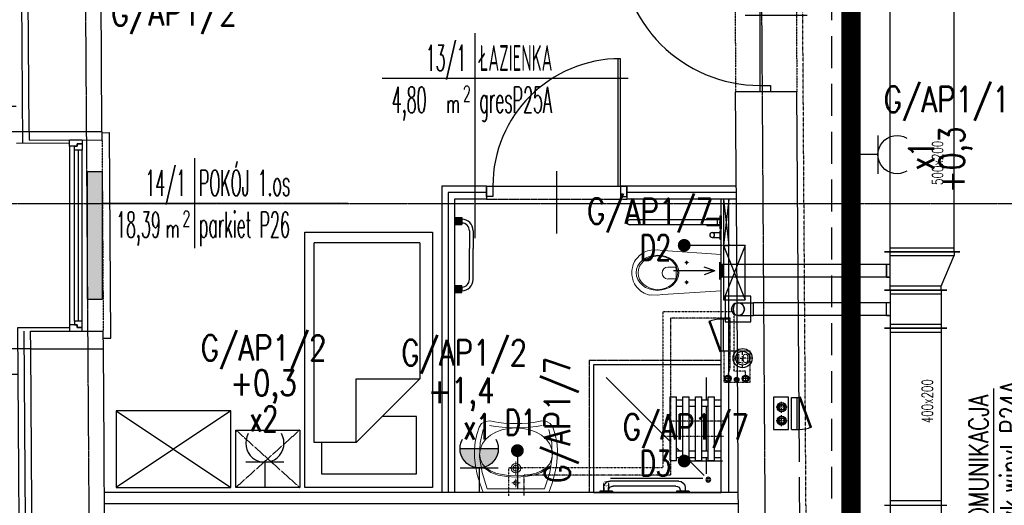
# Model space of a CAD drawing. Header units: inches. Extents: x -145354 to -97635, y 38777 to 78670.
# Tile 75 of 231: x -142799 to -142027, y 50288 to 50668. Entities that reach past the tile are written whole.
import ezdxf
from ezdxf.enums import TextEntityAlignment as Align

# ---------------------------------------------------------------- set-up
doc = ezdxf.new("R2010")
doc.units = ezdxf.units.IN
doc.header["$MEASUREMENT"] = 0
for name, pattern in [('00-inst$0$DASHDOT', [1, 0.5, -0.25, 0, -0.25]), ('CENTER', [2, 1.25, -0.25, 0.25, -0.25]), ('DASHDOT', [1, 0.5, -0.25, 0, -0.25]), ('DASHED', [0.75, 0.5, -0.25]), ('DASHED2', [0.375, 0.25, -0.125]), ('DIVIDE', [31.75, 12.7, -6.35, 0, -6.35, 0, -6.35])]:
    doc.linetypes.add(name, pattern=pattern)
doc.layers.get('0').update_dxf_attribs({"color": 101})
for name, color, linetype in [('Drz---drzwi', 5, 'Continuous'), ('E-OPIS_POM', 6, 'Continuous'), ('E35', 6, 'Continuous'), ('E50', 3, 'Continuous'), ('E50_kor', 3, 'Continuous'), ('Ins-kan', 54, 'Continuous'), ('Ins-went', 141, 'Continuous'), ('Ins-went-opis', 141, 'Continuous'), ('Ins-wod', 152, 'Continuous'), ('Mco-piony', 10, 'Continuous'), ('Mw-cr-rury', 160, 'DIVIDE'), ('Mw-wc-rury', 160, 'DASHDOT'), ('Mwk-odnośniki', 8, 'Continuous'), ('Okn---okna', 5, 'Continuous'), ('Os-osie glowne', 8, 'CENTER'), ('piony_K_nr', 240, 'Continuous'), ('Sc-cegla pelna', 32, 'Continuous'), ('Sc-gazobeton', 45, 'Continuous'), ('Sc-gk', 120, 'Continuous'), ('Sc-gk-hatch', 8, 'Continuous'), ('Sc-izolacja term-obrys', 132, 'Continuous'), ('Sc-izolacja term-styropian', 151, 'STYROPIAN-KA'), ('Sc-nad', 5, 'DASHED2'), ('Sc-nadproza kon', 5, 'DASHED2'), ('stelaż_wc', 64, 'Continuous'), ('Suf-widok', 8, 'Continuous'), ('W-idok', 9, 'Continuous'), ('W-otwor-strop', 126, 'Continuous'), ('Wyp-grzejniki', 56, 'Continuous'), ('Wyp-meble', 155, 'Continuous'), ('Wyp-sanitar', 131, 'Continuous')]:
    doc.layers.add(name, color=color, linetype=linetype)
doc.styles.add('KA wymiar', font='romans.shx', dxfattribs={"width": 0.6})
doc.styles.add('ROMANS', font='romans', dxfattribs={"width": 0.85})
doc.styles.add('tab-bud$0$ROMANS', font='romans', dxfattribs={"width": 0.7})
doc.styles.add('TYTUL2', font='ARIAL.TTF')
doc.linetypes.add('BATTING', pattern='A,0.0001,-0.1,[134,ltypeshp.shx,S=0.1,R=0,X=-0.1,Y=0],-0.2,[134,ltypeshp.shx,S=0.1,R=180,X=0.1,Y=0],-0.1', length=0.4001)
doc.linetypes.add('STYROPIAN-KA', pattern='A,0.0001,-0.1,[135,ltypeshp.shx,S=0.1,R=0,X=-0.1,Y=0],0,[135,ltypeshp.shx,S=0.1,R=180,X=0.1,Y=0],-0.1', length=0.2001)

# ---------------------------------------------------------------- blocks, each defined once
blk = doc.blocks.new('pow')
for p, q in [((0, 0.523), (0, -0.523)), ((-1.075, 0), (1.78, 0))]:
    blk.add_line(p, q)
at = {"style": 'KA wymiar', "width": 0.6}
for s, height, p in [('2', 0.18, (-0.139, -0.27)), ('m', 0.21, (-0.333, -0.401))]:
    blk.add_text(s, height=height, dxfattribs=at).set_placement(p)
at = {"style": 'KA wymiar'}
for tag, width, p in [('01', 0.7, (-0.131, 0.084)), ('000.00', 0.6, (-0.364, -0.401))]:
    blk.add_attdef(tag, text='', height=0.3, dxfattribs=dict(at, width=width)).set_placement(p, align=Align.RIGHT)
blk.add_attdef('POMIESZCZENIE', (0.071, 0.084), '', height=0.3, dxfattribs=at)
at = {"style": 'KA wymiar', "width": 0.8}
blk.add_attdef('POSADZKA', (0.071, -0.401), '', height=0.3, dxfattribs=at)
blk = doc.blocks.new('G1')
at = {"layer": 'E35'}
blk.add_hatch(color=256, dxfattribs=at).paths.add_polyline_path([(10, 22.85), (-10, 22.85, 1)])
for p, q in [((-10, 22.85), (10, 22.85)), ((10, 12.85), (-10, 12.85))]:
    blk.add_line(p, q, dxfattribs=at)
blk.add_arc((0, 22.85), 10, 150, 30, dxfattribs=at)
at = {"layer": 'E50'}
blk.add_line((0, 12.85), (0, 0), dxfattribs=at)
blk = doc.blocks.new('g2')
at = {"layer": 'E35'}
blk.add_line((15, 19.27), (-15, 19.27), dxfattribs=at)
blk.add_arc((0, 34.27), 15, 150, 30, dxfattribs=at)
at = {"layer": 'E50'}
blk.add_line((0, 19.27), (0, 0), dxfattribs=at)
blk = doc.blocks.new('loz033')
blk.add_lwpolyline([(0, 200), (100, 200), (100, 0), (0, 0)], close=True)
for points in [[(86.95, 164.84), (86.95, 189.43), (12.36, 189.43), (12.36, 144.44), (39.36, 144.44)], [(9.76, 114.84), (59.76, 164.84)], [(59.76, 164.84), (59.76, 114.84), (9.76, 114.84)], [(59.76, 164.84), (92.64, 164.84), (92.64, 8.3)], [(9.76, 8.3), (9.76, 114.84)], [(9.76, 8.3), (92.64, 8.3)]]:
    blk.add_lwpolyline(points)
blk = doc.blocks.new('_szafka_nocna')
blk.add_lwpolyline([(-25, 0), (25, 0), (25, -45), (-25, -45)], close=True)
at = {"linetype": 'DASHED2'}
for points in [[(25, 0), (-25, -45)], [(-25, 0), (25, -45)]]:
    blk.add_lwpolyline(points, dxfattribs=at)
blk = doc.blocks.new('_0630_szafa_1os')
blk.add_lwpolyline([(-90, 0), (-90, -60), (0, -60), (0, 0)], close=True)
for points in [[(-90, 0), (0, -60)], [(0, 0), (-90, -60)]]:
    blk.add_lwpolyline(points)
blk = doc.blocks.new('_0630_BRODZIK_NIEPELNOSPRAWNI')
for p, q in [((27.51, -5), (27.51, 0)), ((32.51, -5), (32.51, 0)), ((25.01, -10), (25.01, -5)), ((25.01, -5), (75.01, -5)), ((67.51, -5), (67.51, 0)), ((72.51, -5), (72.51, 0)), ((75.01, -10), (75.01, -5)), ((11.25, -86.65), (11.25, -14.3)), ((25.01, -25.01), (13.26, -13.26)), ((27.51, -11.56), (14.61, -11.56)), ((25.01, -10), (75.01, -10)), ((25.01, -20), (25.01, -15)), ((25.01, -15), (75.01, -15)), ((27.51, -15), (27.51, -10)), ((32.51, -15), (32.51, -10)), ((67.51, -11.56), (32.51, -11.56)), ((67.51, -15), (67.51, -10)), ((72.51, -15), (72.51, -10)), ((90.03, -11.56), (72.51, -11.56)), ((75.01, -20), (75.01, -15)), ((25.01, -20), (75.01, -20)), ((27.51, -25), (27.51, -20)), ((32.51, -25), (32.51, -20)), ((67.51, -25), (67.51, -20)), ((72.51, -25), (72.51, -20)), ((1.05, -25), (0.05, -25)), ((1.05, -25), (1.05, -35)), ((3.85, -28.1), (1.05, -28.1)), ((25.01, -30), (25.01, -25)), ((25.01, -25), (75.01, -25)), ((25.01, -30), (75.01, -30)), ((27.51, -35), (27.51, -30)), ((32.51, -35), (32.51, -30)), ((32.51, -35), (32.51, -30)), ((67.51, -35), (67.51, -30)), ((72.51, -35), (72.51, -30)), ((75.01, -30), (75.01, -25)), ((1.05, -35), (0.05, -35)), ((1.55, -31.9), (1.05, -31.9)), ((5.05, -35.4), (5.05, -84.6)), ((8.85, -33.1), (8.85, -86.9)), ((25.01, -40), (25.01, -35)), ((25.01, -35), (75.01, -35)), ((32.51, -32.51), (32.51, -32.5)), ((35, -35), (32.51, -32.51)), ((75.01, -40), (75.01, -35)), ((25.01, -40), (75.01, -40)), ((90.03, -90.03), (40, -40)), ((1.05, -85), (0.05, -85)), ((1.05, -85), (1.05, -95)), ((1.05, -88.1), (6.95, -88.08)), ((1.55, -88.1), (1.05, -88.1)), ((1.05, -91.9), (6.95, -91.93)), ((3.85, -91.9), (1.05, -91.9))]:
    blk.add_line(p, q)
blk.add_lwpolyline([(0, 0), (100, 0), (100, -100), (0, -100)], close=True)
at = {"linetype": 'DASHED', "ltscale": 0.5}
blk.add_lwpolyline([(103.5, 0), (103.5, -103.5), (0, -103.5)], dxfattribs=at)
for points in [[(100, 0), (103.5, 0)], [(0, -100), (0, -103.5)], [(1.05, -95), (0.05, -95)]]:
    blk.add_lwpolyline(points)
at = {"const_width": 0.35}
blk.add_lwpolyline([(6.95, -88.08, 1), (6.95, -91.93, 1)], format="xyb", close=True, dxfattribs=at)
for radius in [1.9, 0.901]:
    blk.add_circle((10, -10), radius)
for centre, radius, start, end in [((3.85, -33.1), 5, 0, 90), ((1.55, -35.4), 3.5, 0, 90), ((1.55, -84.6), 3.5, 270, 0), ((3.85, -86.9), 5, 270, 0)]:
    blk.add_arc(centre, radius, start, end)
blk = doc.blocks.new('_0630_UMYWALKA_NIEPEŁNOSPRAWNY')
at = {"lineweight": 0}
for points in [[(0, -54.01), (4.6, -54.04), (9.42, -54.29), (13.64, -54.72), (16.46, -55.28), (20.4, -56.01), (23.99, -55.58), (26.93, -53.97), (28.88, -51.12), (30.72, -45.51), (31.92, -39.69), (32.47, -33.64), (32.39, -27.38), (31.68, -20.89), (30.35, -14.17), (28.39, -7.2), (25.81, 0), (0, 0), (-25.81, 0), (-28.39, -7.2), (-30.35, -14.17), (-31.68, -20.89), (-32.39, -27.38), (-32.47, -33.64), (-31.92, -39.69), (-30.72, -45.51), (-28.88, -51.12), (-26.93, -53.97), (-23.99, -55.58), (-20.4, -56.01), (-16.46, -55.28), (-13.64, -54.72), (-9.42, -54.29), (-4.6, -54.04), (0, -54.01)], [(0, -5.72), (0.68, -5.86), (1.24, -6.24), (1.61, -6.8), (1.75, -7.48), (1.61, -8.16), (1.24, -8.71), (0.68, -9.09), (0, -9.23), (-0.68, -9.09), (-1.24, -8.71), (-1.61, -8.16), (-1.75, -7.48), (-1.61, -6.8), (-1.24, -6.24), (-0.68, -5.86), (0, -5.72)], [(0, -15.26), (1.46, -15.56), (2.65, -16.36), (3.46, -17.56), (3.75, -19.01), (3.46, -20.47), (2.65, -21.66), (1.46, -22.47), (0, -22.76), (-1.46, -22.47), (-2.65, -21.66), (-3.46, -20.47), (-3.75, -19.01), (-3.46, -17.56), (-2.65, -16.36), (-1.46, -15.56), (0, -15.26)], [(0, -16.71), (0.89, -16.89), (1.63, -17.39), (2.12, -18.12), (2.3, -19.01), (2.12, -19.91), (1.63, -20.64), (0.89, -21.13), (0, -21.31), (-0.89, -21.13), (-1.63, -20.64), (-2.12, -19.91), (-2.3, -19.01), (-2.12, -18.12), (-1.63, -17.39), (-0.89, -16.89), (0, -16.71)]]:
    blk.add_lwpolyline(points, close=True, dxfattribs=at)
for points in [[(25.67, -49.28), (28.14, -38.98), (28.45, -27.74), (26.59, -15.65), (22.51, -2.8), (0, -2.8), (-22.51, -2.8), (-26.59, -15.65), (-28.45, -27.74), (-28.14, -38.98), (-25.67, -49.28)], [(-3.25, -7.48), (3.25, -7.48)], [(0, -10.73), (0, -4.22)], [(-28.45, -30.14), (-27.86, -25.83), (-26.17, -22.22), (-23.51, -19.26), (-20, -16.92), (-15.76, -15.17), (-10.92, -13.96), (-5.6, -13.26), (0.07, -13.04), (5.74, -13.26), (11.05, -13.96), (15.89, -15.17), (20.13, -16.92), (23.64, -19.26), (26.3, -22.22), (27.99, -25.83), (28.58, -30.14)], [(-24.26, -18.74), (-19.75, -15.71), (-14.01, -13.63), (-7.31, -12.42), (0.07, -12.04), (7.44, -12.42), (14.14, -13.63), (19.88, -15.71), (24.39, -18.74)], [(0, -24.26), (0, -13.76)], [(5.34, -19.01), (-5.34, -19.01)], [(-28.45, -30.14), (-27.86, -34.42), (-26.18, -38.33), (-23.53, -41.81), (-20.04, -44.79), (-15.81, -47.22), (-10.99, -49.04), (-5.68, -50.17), (-0.02, -50.56), (5.66, -50.17), (10.98, -49.04), (15.83, -47.22), (20.09, -44.79), (23.61, -41.81), (26.29, -38.33), (27.99, -34.42), (28.58, -30.14)], [(20.64, -52.51), (15.94, -51.63), (10.86, -51.08), (5.51, -50.74), (0.02, -50.52), (-5.48, -50.74), (-10.83, -51.08), (-15.91, -51.63), (-20.61, -52.51)]]:
    blk.add_lwpolyline(points, dxfattribs=at)
at = {"lineweight": 0, "const_width": 0.282}
for points in [[(-0.13, -20.35), (-0.13, -20.35)], [(-0.07, -21.39), (-0.07, -21.39)]]:
    blk.add_lwpolyline(points, dxfattribs=at)
blk = doc.blocks.new('_0630_BARIERKA_NIEPEŁNOSPRAWNY')
for p, q in [((0, 13.3), (0, 6.7)), ((1, 13.3), (0, 13.3)), ((1, 6.7), (1, 13.3)), ((1, 8.07), (1, 11.87)), ((6.9, 11.87), (1, 11.87)), ((6.9, 8.07), (1, 8.07)), ((1, 6.7), (0, 6.7)), ((0, -5), (0, 5)), ((1, -5), (1, 5)), ((1, 2.9), (11, 2.9)), ((1, 1.91), (71.63, 1.91)), ((1, 0.6), (1, -0.4)), ((2.74, 1.9), (2.74, -1.9)), ((11, 1.9), (11, 2.9)), ((1, -1.89), (71.63, -1.89)), ((1, -1.9), (11, -1.9)), ((1, -2.9), (11, -2.9)), ((11, -1.9), (11, -2.9))]:
    blk.add_line(p, q)
for points in [[(1, 5), (0, 5)], [(1, -5), (0, -5)]]:
    blk.add_lwpolyline(points)
for centre, start, end in [((6.9, 9.97), 90, 270), ((6.9, 9.97), 90, 270), ((6.9, 9.97), 270, 90), ((71.63, 0.01), 270, 90)]:
    blk.add_arc(centre, 1.9, start, end)
blk = doc.blocks.new('_0630_DRZWI_100')
at = {"ltscale": 25}
for p, q in [((-4, -5), (-4, 0)), ((-4, 0), (-4, -5)), ((4, 0), (-4, 0)), ((4, -5), (4, 0)), ((4, -5), (4, 0)), ((-4, -105), (-4, -5)), ((-4, -5), (4, -5)), ((-15.7, -55), (32.9, -55)), ((-4, -105), (4, -105)), ((-4, -110), (-4, -105)), ((4, -105), (4, -110)), ((4, -105), (4, -110)), ((4, -110), (-4, -110))]:
    blk.add_line(p, q, dxfattribs=at)
at = {"ltscale": 7}
for p, q in [((-4, -5), (-104, -5)), ((-4, -6.8), (-103.98, -6.8))]:
    blk.add_line(p, q, dxfattribs=at)
blk.add_arc((-4, -5), 100, 180, 270)
blk = doc.blocks.new('_GJKHGJ')
at = {"ltscale": 25}
for p, q in [((-8, -5), (-8, 0)), ((-8, 0), (-8, -5)), ((0, 0), (-8, 0)), ((0, -5), (0, 0)), ((0, -5), (0, 0)), ((-8, -115), (-8, -5)), ((-8, -5), (0, -5)), ((-19.7, -60), (28.9, -60)), ((-8, -115), (0, -115)), ((-8, -120), (-8, -115)), ((0, -115), (0, -120)), ((0, -115), (0, -120)), ((0, -120), (-8, -120))]:
    blk.add_line(p, q, dxfattribs=at)
at = {"ltscale": 7}
for p, q in [((-8, -5), (-118, -5)), ((-8, -6.8), (-117.99, -6.8))]:
    blk.add_line(p, q, dxfattribs=at)
blk.add_arc((-8, -5), 110, 180, 270)
blk = doc.blocks.new('ramiak_okna')
at = {"layer": 'Okn---okna'}
for p, q in [((145, 10), (5, 10)), ((8, 6), (142, 6)), ((8, 3), (142, 3)), ((8, 0), (142, 0))]:
    blk.add_line(p, q, dxfattribs=at)
for points in [[(5, 10), (0, 10), (0, 0), (3, 0), (3, 4), (5, 4)], [(145, 10), (150, 10), (150, 0), (147, 0), (147, 4), (145, 4)], [(8, 6), (5, 6), (5, 4), (3, 4), (3, 0), (5, 0), (8, 0)], [(142, 6), (145, 6), (145, 4), (147, 4), (147, 0), (145, 0), (142, 0)]]:
    blk.add_lwpolyline(points, close=True, dxfattribs=at)
blk = doc.blocks.new('g-1')
at = {"layer": 'Wyp-grzejniki', "ltscale": 10}
h = blk.add_hatch(color=256, dxfattribs=at)
h.paths.add_polyline_path([(0.04, 0), (-5.36, 0), (-5.36, -5.4), (0.04, -5.4)])
edge = h.paths.add_edge_path(flags=16)
edge.add_line((-5.36, -4.2), (-5.36, -1.2))
blk.add_hatch(color=256, dxfattribs=at).paths.add_polyline_path([(-0.02, -58.59), (-0.02, -53.19), (-5.42, -53.19), (-5.42, -58.59)])
at = {"layer": 'Wyp-grzejniki'}
for p, q in [((-5.4, 0), (-5.4, -5.4)), ((0, 0), (-5.4, 0)), ((0, 0), (0, -5.4)), ((-5.4, -4.2), (-5.4, -1.2)), ((-5.4, -1.2), (-5.4, -4.2)), ((0, -5.4), (-5.4, -5.4)), ((-14.31, -10.2, 0), (-14.31, -34.29, 0)), ((-11.31, -10.2, 0), (-11.31, -34.29, 0)), ((-14.31, -48.39, 0), (-14.31, -34.29, 0)), ((-11.31, -48.39, 0), (-11.31, -34.29, 0)), ((0, -53.19), (-5.4, -53.19)), ((-5.4, -58.59), (-5.4, -53.19)), ((0, -58.59), (0, -53.19)), ((-5.4, -57.39), (-5.4, -54.39)), ((0, -58.59), (-5.4, -58.59))]:
    blk.add_line(p, q, dxfattribs=at)
for centre, radius, start, end in [((-5.31, -10.2, 0), 9, 90.59737, 179.99999), ((-5.31, -10.2, 0), 6, 90.89607, 179.99999), ((-5.31, -48.39, 0), 9, 179.99999, 269.40261), ((-5.31, -48.39, 0), 6, 179.99999, 269.10391)]:
    blk.add_arc(centre, radius, start, end, dxfattribs=at)
blk = doc.blocks.new('_0630_WC_NIEPEŁNOSPRAWNY')
at = {"lineweight": 0}
for p, q in [((-14.26, 0), (-17.49, -45.7)), ((-14.26, 0), (14.26, 0)), ((14.26, 0), (17.15, -45.7)), ((-8.01, -26.98), (-9.42, -26.98)), ((-8.01, -26.98), (-8.01, -25.54)), ((-8.01, -26.98), (-6.53, -26.98)), ((-8.01, -26.98), (-8.01, -28.41)), ((7.49, -26.98), (6.08, -26.98)), ((7.49, -26.98), (7.49, -25.54)), ((7.49, -26.98), (8.97, -26.98)), ((7.49, -26.98), (7.49, -28.41)), ((-4.44, -36.51), (-4.44, -41.77)), ((-3.5, -35.21), (4, -35.21)), ((4.94, -36.51), (4.94, -41.77)), ((-17.49, -45.7), (-17.82, -50.14)), ((17.15, -45.7), (17.52, -50.14)), ((-17.82, -50.14), (-17.77, -54.69)), ((17.52, -50.14), (17.47, -54.69)), ((-17.77, -54.69), (-17.51, -56.08)), ((-17.51, -56.08), (-17.12, -57.53)), ((-17.12, -57.53), (-16.6, -58.93)), ((-16.6, -58.93), (-15.97, -60.29)), ((-15.97, -60.29), (-15.22, -61.59)), ((-15.22, -61.59), (-14.37, -62.83)), ((15.22, -61.59), (14.37, -62.83)), ((15.97, -60.29), (15.22, -61.59)), ((16.6, -58.93), (15.97, -60.29)), ((17.12, -57.53), (16.6, -58.93)), ((17.51, -56.08), (17.12, -57.53)), ((17.47, -54.69), (17.51, -56.08)), ((-14.37, -62.83), (-13.41, -63.99)), ((-13.41, -63.99), (-11.77, -65.6)), ((-11.77, -65.6), (-10, -66.94)), ((-10, -66.94), (-8.71, -67.72)), ((-8.71, -67.72), (-6.54, -68.77)), ((-6.54, -68.77), (-5.07, -69.25)), ((-5.07, -69.25), (-3.02, -69.72)), ((5.07, -69.25), (3.02, -69.72)), ((6.54, -68.77), (5.07, -69.25)), ((8.71, -67.72), (6.54, -68.77)), ((10, -66.94), (8.71, -67.72)), ((11.77, -65.6), (10, -66.94)), ((13.41, -63.99), (11.77, -65.6)), ((14.37, -62.83), (13.41, -63.99)), ((-3.02, -69.72), (-1.52, -69.92)), ((-1.52, -69.92), (0, -70)), ((1.52, -69.92), (0, -70)), ((3.02, -69.72), (1.52, -69.92))]:
    blk.add_line(p, q, dxfattribs=at)
for centre, radius, start, end in [((-3.24, -36.39), 1.2, 102.23395, 185.88986), ((3.75, -36.39), 1.2, 354.11014, 77.76605), ((0.25, -41.54), 4.7, 182.80221, 357.19779)]:
    blk.add_arc(centre, radius, start, end, dxfattribs=at)
for centre in [(-8.01, -26.98), (7.49, -26.98)]:
    blk.add_ellipse(centre, major_axis=(0.599, 0.599), ratio=1, start_param=5.497787, end_param=11.780972, dxfattribs=at)
for centre, major_axis, ratio in [((0.05, -49.75), (0, -16.75), 0.823529), ((0.05, -49.5), (0, -15.54), 0.845174)]:
    blk.add_ellipse(centre, major_axis=major_axis, ratio=ratio, dxfattribs=at)
blk = doc.blocks.new('grzejnik_100')
at = {"layer": 'Wyp-grzejniki'}
h = blk.add_hatch(dxfattribs=at)
h.set_pattern_fill('DOTS', color=256, scale=0.5, style=0)
h.set_pattern_definition([(0, (-77492.90915, 37823.9399), (0.396875, 0.79375), [0, -0.79375])])
h.paths.add_polyline_path([(0, -100), (12, -100), (12, 0), (0, 0)])
blk.add_lwpolyline([(12, 0), (0, 0), (0, -100), (12, -100)], close=True, dxfattribs=at)
blk = doc.blocks.new('rewizja')
at = {"layer": 'Wyp-meble'}
for p, q in [((-25, 6), (-25, 0)), ((-25, 6), (0, 6)), ((-25, 4), (-25, 2)), ((0, 2), (-25, 2)), ((0, 6), (0, 0)), ((0, 0), (-25, 0))]:
    blk.add_line(p, q, dxfattribs=at)
blk.add_lwpolyline([(-23.15, -9.49), (0.34, -0.94), (0, 0), (-23.49, -8.55)], close=True, dxfattribs=at)
blk.add_arc((0, 0), 25, 180, 202.29244, dxfattribs=at)
blk = doc.blocks.new('_gslkflhklgj')
at = {"linetype": '00-inst$0$DASHDOT', "ltscale": 5}
for p, q in [((7.5, 0), (-7.5, 0)), ((0, -7.5), (0, 7.5))]:
    blk.add_line(p, q, dxfattribs=at)
for radius in [7.5, 5.5]:
    blk.add_circle((0, 0), radius)
blk = doc.blocks.new('pion_woda')
at = {"layer": 'Ins-wod'}
for p, q in [((3, 0), (-3, 0)), ((0, 3), (0, -3))]:
    blk.add_line(p, q, dxfattribs=at)
for centre, radius in [((0, 0.02), 2.55), ((0, 0), 2)]:
    blk.add_circle(centre, radius, dxfattribs=at)
blk = doc.blocks.new('pion_mały')
at = {"layer": 'Ins-wod'}
for p, q in [((0, 2.08), (0, -2.12)), ((2.1, -0.02), (-2.1, -0.02))]:
    blk.add_line(p, q, dxfattribs=at)
for centre, radius in [((0, 0), 1.79), ((0, -0.02), 1.4)]:
    blk.add_circle(centre, radius, dxfattribs=at)
blk = doc.blocks.new('piony_W')
for name, p in [('pion_woda', (-6.91, 0.76)), ('pion_mały', (0, 0.02)), ('pion_woda', (6.91, 0.76))]:
    blk.add_blockref(name, p)
blk = doc.blocks.new('pco')
at = {"layer": 'Mco-piony', "color": 9, "linetype": 'DASHDOT', "ltscale": 3}
for p, q in [((-2604.83, -19.79), (-2604.83, -8.89)), ((-2599.38, -14.34), (-2610.28, -14.34))]:
    blk.add_line(p, q, dxfattribs=at)
at = {"layer": 'Mco-piony', "color": 9}
blk.add_circle((-2604.83, -14.34), 4.53, dxfattribs=at)
at = {"layer": 'Mco-piony'}
blk.add_circle((-2604.83, -14.34), 3.2, dxfattribs=at)
at = {"layer": 'Mco-piony', "color": 8}
blk.add_circle((-2604.83, -14.34), 2.6, dxfattribs=at)
blk = doc.blocks.new('0630_STRZAŁKA')
at = {"ltscale": 0.5}
for points in [[(0, 0), (-3.03, -8.56)], [(0, 0), (0, -32.43)], [(0, 0), (3.03, -8.56)]]:
    blk.add_lwpolyline(points, dxfattribs=at)

msp = doc.modelspace()

# ---------------------------------------------------------------- linework, layer by layer
at = {"layer": 'E-OPIS_POM'}
msp.add_line((-142442.32, 50596.02), (-142442.32, 50496.92), dxfattribs=at)
at = {"layer": 'E35'}
for p, q in [((-142248.19, 50491.39), (-142278.19, 50491.39)), ((-142408.96, 50330.5), (-142408.96, 50300.5)), ((-142248.19, 50322.34), (-142278.19, 50322.34))]:
    msp.add_line(p, q, dxfattribs=at)
at = {"layer": 'E35', "const_width": 5}
for points in [[(-142278.19, 50493.89, 1), (-142278.19, 50488.89, 1)], [(-142408.96, 50328, -1), (-142408.96, 50333, -1)], [(-142278.19, 50324.84, 1), (-142278.19, 50319.84, 1)]]:
    msp.add_lwpolyline(points, format="xyb", close=True, dxfattribs=at)
at = {"layer": 'E50_kor', "linetype": 'DASHED2', "ltscale": 100}
msp.add_line((-142162.47, 48567.88), (-142162.47, 50945), dxfattribs=at)
at = {"layer": 'E50_kor', "const_width": 15}
msp.add_lwpolyline([(-142147.47, 48567.88), (-142147.47, 50960)], dxfattribs=at)
at = {"layer": 'Ins-went'}
for p, q in [((-142116.67, 50486.36), (-142116.67, 50818.84)), ((-142066.67, 50486.36), (-142066.67, 50818.84)), ((-142116.67, 50489.36), (-142066.67, 50489.36)), ((-142121.17, 50486.36), (-142062.17, 50486.36)), ((-142062.17, 50486.36), (-142121.17, 50486.36)), ((-142116.67, 50456.36), (-142116.67, 50486.36)), ((-142116.67, 50483.36), (-142066.67, 50483.36)), ((-142076.67, 50459.36), (-142066.67, 50483.36)), ((-142066.67, 50486.36), (-142066.67, 50483.36)), ((-142250.31, 50464.61), (-142250.31, 50478.11)), ((-142248.31, 50476.36), (-142250.31, 50476.36)), ((-142117.71, 50476.36), (-142248.31, 50476.36)), ((-142248.31, 50476.36), (-142248.31, 50466.36)), ((-142119.67, 50476.36), (-142119.67, 50466.36)), ((-142119.67, 50466.36), (-142119.67, 50476.36)), ((-142116.67, 50476.36), (-142119.67, 50476.36)), ((-142248.31, 50466.36), (-142250.31, 50466.36)), ((-142117.71, 50466.36), (-142248.31, 50466.36)), ((-142119.67, 50466.36), (-142116.67, 50466.36)), ((-142076.67, 50459.36), (-142116.67, 50459.36)), ((-142076.67, 50456.36), (-142076.67, 50459.36)), ((-142121.17, 50456.36, -2970), (-142072.17, 50456.36, -2970)), ((-142072.17, 50456.36), (-142121.17, 50456.36)), ((-142116.67, 50456.36, -2970), (-142116.67, 50287.63, -2970)), ((-142116.67, 50453.36, -2970), (-142076.67, 50453.36, -2970)), ((-142076.67, 50456.36, -2970), (-142076.67, 50287.63, -2970)), ((-142236, 50446.36), (-142223.99, 50446.36)), ((-142223.99, 50436.36), (-142223.99, 50446.36)), ((-142117.71, 50446.36), (-142223.99, 50446.36)), ((-142119.67, 50436.36, -2970), (-142119.67, 50446.36, -2970)), ((-142116.67, 50446.36, -2970), (-142119.67, 50446.36, -2970)), ((-142236, 50436.36), (-142223.99, 50436.36)), ((-142117.71, 50436.36), (-142223.99, 50436.36)), ((-142119.67, 50436.36, -2970), (-142116.67, 50436.36, -2970)), ((-142076.67, 50429.36, -2970), (-142116.67, 50429.36, -2970)), ((-142121.17, 50426.36), (-142072.17, 50426.36)), ((-142072.17, 50426.36, -2970), (-142121.17, 50426.36, -2970)), ((-142116.67, 50423.36), (-142076.67, 50423.36)), ((-142076.67, 50291.02, -2970), (-142116.67, 50291.02, -2970)), ((-142121.17, 50287.63, -2970), (-142072.17, 50287.63, -2970)), ((-142116.67, 50287.63, -2970), (-142116.67, 50247.63, -2970)), ((-142076.67, 50287.63, -2970), (-142076.67, 50247.63, -2970))]:
    msp.add_line(p, q, dxfattribs=at)
msp.add_circle((-142236, 50441.36), 5, dxfattribs=at)
for ratio, start_param, end_param in [(1, 0, 3.141593), (0.75, 0, 3.141593), (1, 3.141593, 6.283185)]:
    msp.add_ellipse((-142236, 50441.36), major_axis=(0, 5), ratio=ratio, start_param=start_param, end_param=end_param, dxfattribs=at)
at = {"layer": 'Mw-cr-rury', "ltscale": 0.03}
for p, q in [((-142239.02, 50439.25), (-142294.92, 50439.25)), ((-142294.92, 50439.25), (-142294.92, 50317.08)), ((-142239.02, 50392.8), (-142239.02, 50439.25)), ((-142230.12, 50392.8), (-142239.02, 50392.8)), ((-142230.12, 50388.97), (-142230.12, 50392.8)), ((-142247.44, 50341.48), (-142294.92, 50341.48)), ((-142294.92, 50317.08), (-142415.99, 50317.08)), ((-142415.99, 50317.08), (-142415.99, 50295.04))]:
    msp.add_line(p, q, dxfattribs=at)
at = {"layer": 'Mw-wc-rury'}
for p, q in [((-142242.2, 50434.23), (-142288.82, 50434.23)), ((-142288.82, 50434.23), (-142288.82, 50311.31)), ((-142242.2, 50395.25), (-142242.2, 50434.23)), ((-142243.94, 50388.97), (-142242.2, 50395.25)), ((-142246.76, 50353.68), (-142288.82, 50353.68)), ((-142288.82, 50311.31), (-142403.78, 50311.31)), ((-142403.78, 50311.31), (-142403.78, 50295.38))]:
    msp.add_line(p, q, dxfattribs=at)
at = {"layer": 'Mwk-odnośniki', "linetype": 'Continuous'}
msp.add_lwpolyline([(-142196.32, 50372.37), (-142208.29, 50372.37), (-142208.29, 50346.93), (-142196.32, 50346.93)], close=True, dxfattribs=at)
at = {"layer": 'Os-osie glowne'}
for p, q in [((-142728.7, 47893.27), (-142756.04, 51985.69)), ((-142198.69, 47893.27), (-142226.03, 51985.69)), ((-143318.47, 50524.29), (-138010.68, 50524.29))]:
    msp.add_line(p, q, dxfattribs=at)
at = {"layer": 'Sc-cegla pelna'}
for p, q in [((-142791.66, 50580.36), (-142793.44, 50847.24)), ((-142734.68, 50583.7), (-142735.87, 50761.7)), ((-142237.05, 50491.2), (-142237.85, 50611.7)), ((-142189.85, 50611.7), (-142237.85, 50611.7)), ((-142187.91, 50321.67), (-142189.85, 50611.7)), ((-142734.65, 50580.36), (-142734.68, 50583.7)), ((-142734.65, 50580.36), (-142791.66, 50580.36)), ((-142235.28, 50226.7), (-142237.05, 50491.2)), ((-142733, 50333.7), (-142733.52, 50410.36)), ((-142732.16, 50211.7), (-142733, 50333.7)), ((-142186.92, 50172.7), (-142187.91, 50309.67))]:
    msp.add_line(p, q, dxfattribs=at)
msp.add_lwpolyline([(-142788.84, 50164.22), (-142790.52, 50410.36), (-142733.52, 50410.36)], dxfattribs=at)
at = {"layer": 'Sc-gazobeton'}
for p, q in [((-142791.71, 50580.36), (-142791.64, 50573.82)), ((-142791.64, 50573.82), (-142734.61, 50574.2)), ((-142734.65, 50580.36), (-142734.61, 50574.2)), ((-142790.63, 50424.03), (-142733.61, 50424.03)), ((-142790.52, 50410.36), (-142790.63, 50424.03)), ((-142733.52, 50410.36), (-142733.61, 50424.03))]:
    msp.add_line(p, q, dxfattribs=at)
at = {"layer": 'Sc-gk'}
for p, q in [((-142433.19, 50537.7), (-142468.19, 50537.7)), ((-142468.19, 50537.7), (-142468.19, 50297.7)), ((-142433.19, 50537.7), (-142433.19, 50527.7)), ((-142237.36, 50537.7), (-142323.19, 50537.7)), ((-142323.19, 50537.7), (-142323.19, 50527.7)), ((-142433.19, 50527.7), (-142458.19, 50527.7)), ((-142458.19, 50527.7), (-142458.19, 50297.7)), ((-142237.29, 50527.7), (-142323.19, 50527.7)), ((-142249.32, 50297.7), (-142249.32, 50527.7)), ((-142243.32, 50297.7), (-142243.32, 50527.7)), ((-142235.76, 50297.7), (-142732.75, 50297.7))]:
    msp.add_line(p, q, dxfattribs=at)
at = {"layer": 'Sc-gk-hatch', "linetype": 'BATTING', "ltscale": 0.22}
for p, q in [((-142433.19, 50532.7), (-142463.19, 50532.7)), ((-142463.19, 50532.7), (-142463.19, 50297.7)), ((-142237.36, 50532.7), (-142323.19, 50532.7))]:
    msp.add_line(p, q, dxfattribs=at)
at = {"layer": 'Sc-gk-hatch', "linetype": 'BATTING', "ltscale": 0.3}
msp.add_line((-142235.74, 50288.7), (-142732.69, 50288.7), dxfattribs=at)
at = {"layer": 'Sc-izolacja term-obrys'}
msp.add_line((-142760.09, 50571.53), (-142801.59, 50571.25), dxfattribs=at)
msp.add_lwpolyline([(-142765.28, 50161.41), (-142798.82, 50161.14), (-142800.63, 50427.03), (-142760.09, 50427.03)], dxfattribs=at)
at = {"layer": 'Sc-izolacja term-styropian', "linetype": 'BATTING', "ltscale": 0.25}
msp.add_line((-142796.59, 50571.28), (-142798.44, 50847.2), dxfattribs=at)
msp.add_lwpolyline([(-142793.84, 50164.19), (-142795.61, 50424.03)], dxfattribs=at)
at = {"layer": 'Sc-nad'}
msp.add_line((-142433.19, 50527.7), (-142323.19, 50527.7), dxfattribs=at)
at = {"layer": 'Sc-nadproza kon', "linetype": 'DASHDOT', "ltscale": 0.5}
msp.add_line((-142734.61, 50574.2), (-142733.61, 50424.03), dxfattribs=at)
for points in [[(-142238.65, 50731.7), (-142237.85, 50611.7)], [(-142190.65, 50731.7), (-142189.85, 50611.7)]]:
    msp.add_lwpolyline(points, dxfattribs=at)
at = {"layer": 'stelaż_wc', "ltscale": 5}
for p, q in [((-142247.32, 50527.7), (-142243.32, 50491.2)), ((-142243.32, 50527.7), (-142247.32, 50491.2)), ((-142230.32, 50491.2), (-142247.32, 50448.7)), ((-142247.32, 50491.2), (-142230.32, 50448.7))]:
    msp.add_line(p, q, dxfattribs=at)
for points in [[(-142243.32, 50491.2), (-142243.32, 50527.7), (-142247.32, 50527.7), (-142247.32, 50491.2)], [(-142230.32, 50448.7), (-142230.32, 50491.2), (-142247.32, 50491.2), (-142247.32, 50448.7)]]:
    msp.add_lwpolyline(points, close=True, dxfattribs=at)
at = {"layer": 'Suf-widok', "linetype": 'DIVIDE', "ltscale": 0.02}
msp.add_lwpolyline([(-141995.73, 50821.7), (-141995.73, 48561.54), (-142171.26, 48562.41), (-142186.25, 50821.7)], dxfattribs=at)
at = {"layer": 'W-idok'}
for points in [[(-142791.66, 50580.36), (-142893.44, 50580.36), (-142893.44, 50600.36), (-142801.84, 50600.36)], [(-142734.65, 50579.7), (-142728.65, 50579.74)], [(-142733.57, 50418.7), (-142727.57, 50418.74), (-142728.65, 50579.74)], [(-142790.52, 50410.36), (-142893.44, 50410.36), (-142893.44, 50390.36), (-142800.38, 50390.36)]]:
    msp.add_lwpolyline(points, dxfattribs=at)
at = {"layer": 'W-otwor-strop', "linetype": 'Continuous'}
msp.add_lwpolyline([(-142246, 50431.44), (-142226, 50431.44), (-142226, 50451.44), (-142246, 50451.44)], close=True, dxfattribs=at)
at = {"layer": 'W-otwor-strop', "linetype": 'DASHED2', "ltscale": 0.3}
msp.add_lwpolyline([(-142246.74, 50408.83), (-142226.74, 50408.83), (-142226.74, 50383.83), (-142246.74, 50383.83)], close=True, dxfattribs=at)

# ---------------------------------------------------------------- block references
for p, rotation in [((-142249.32, 50408.52), 270), ((-142187.97, 50372.15), 90)]:
    msp.add_blockref('rewizja', p, dxfattribs=dict(rotation=rotation))
msp.add_blockref('piony_W', (-142237.03, 50386.21))
at = {"layer": 'Drz---drzwi'}
msp.add_blockref('_GJKHGJ', (-142210.65, 50731.7), dxfattribs=at)
at = {"layer": 'Drz---drzwi', "rotation": 270}
msp.add_blockref('_0630_DRZWI_100', (-142323.19, 50533.7), dxfattribs=at)
at = {"layer": 'E-OPIS_POM'}
ref = msp.add_blockref('pow', (-142442.32, 50622.39), dxfattribs=dict(at, xscale=67.5, yscale=67.5, zscale=67.5))
ref.add_attrib('000.00', '4,80', dxfattribs={"layer": '0', "height": 20.25, "style": 'KA wymiar', "width": 0.448374}).set_placement((-142480.2, 50595.33), align=Align.RIGHT)
ref.add_attrib('01', '13/1', dxfattribs={"layer": '0', "height": 20.25, "style": 'KA wymiar', "width": 0.448374}).set_placement((-142448.93, 50628.09), align=Align.RIGHT)
ref.add_attrib('POMIESZCZENIE', 'ŁAZIENKA', (-142438.74, 50628.09), dxfattribs={"layer": '0', "height": 20.25, "style": 'KA wymiar', "width": 0.448374})
ref.add_attrib('POSADZKA', 'gresP25A', (-142438.74, 50595.33), dxfattribs={"layer": '0', "height": 20.25, "style": 'KA wymiar', "width": 0.448374})
ref = msp.add_blockref('pow', (-142662.15, 50524.48), dxfattribs=dict(at, xscale=67.5, yscale=67.5, zscale=67.5))
ref.add_attrib('000.00', '18,39', dxfattribs={"layer": '0', "height": 20.25, "style": 'KA wymiar', "width": 0.448374}).set_placement((-142688.52, 50497.42), align=Align.RIGHT)
ref.add_attrib('01', '14/1', dxfattribs={"layer": '0', "height": 20.25, "style": 'KA wymiar', "width": 0.448374}).set_placement((-142668.76, 50530.18), align=Align.RIGHT)
ref.add_attrib('POMIESZCZENIE', 'POKÓJ 1.os', (-142658.57, 50530.18), dxfattribs={"layer": '0', "height": 20.25, "style": 'KA wymiar', "width": 0.448374})
ref.add_attrib('POSADZKA', 'parkiet P26', (-142658.57, 50497.42), dxfattribs={"layer": '0', "height": 20.25, "style": 'KA wymiar', "width": 0.448374})
ref = msp.add_blockref('pow', (-142035.54, 50258.9), dxfattribs=dict(at, xscale=67.5, yscale=67.5, zscale=67.5, rotation=90))
ref.add_attrib('000.00', '48,24', dxfattribs={"layer": '0', "height": 15.133, "rotation": 90, "style": 'KA wymiar', "width": 0.8029}).set_placement((-142015.31, 50234.35), align=Align.RIGHT)
ref.add_attrib('01', '19/1', dxfattribs={"layer": '0', "height": 15.133, "rotation": 90, "style": 'KA wymiar', "width": 0.8029}).set_placement((-142039.8, 50250.05), align=Align.RIGHT)
ref.add_attrib('POMIESZCZENIE', 'KOMUNIKACJA', (-142039.8, 50263.68), dxfattribs={"layer": '0', "height": 15.1326, "rotation": 90, "style": 'KA wymiar', "width": 0.8029})
ref.add_attrib('POSADZKA', 'wyk.winyl P24A', (-142015.31, 50263.68), dxfattribs={"layer": '0', "height": 15.1326, "rotation": 90, "style": 'KA wymiar', "width": 0.8029})
at = {"layer": 'E35', "xscale": -1, "rotation": 270.0000000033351}
msp.add_blockref('g2', (-142145.55, 50562.48), dxfattribs=at)
at = {"layer": 'E35'}
msp.add_blockref('g2', (-142606.93, 50302.09), dxfattribs=at)
at = {"layer": 'E35', "xscale": -1.5, "yscale": 1.5, "zscale": 1.5}
msp.add_blockref('G1', (-142438.92, 50297.7), dxfattribs=at)
at = {"layer": 'Ins-kan'}
msp.add_blockref('_gslkflhklgj', (-142232.4, 50402.97), dxfattribs=at)
at = {"layer": 'Ins-went-opis', "rotation": 270}
msp.add_blockref('0630_STRZAŁKA', (-142254.05, 50471.36), dxfattribs=at)
at = {"layer": 'Mco-piony', "xscale": 0.799999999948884, "yscale": 0.8000000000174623, "zscale": 0.8, "rotation": 0.001351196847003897}
for p in [(-140117.95, 50376, 0), (-140117.95, 50365.47, 0)]:
    msp.add_blockref('pco', p, dxfattribs=at)
at = {"layer": 'Okn---okna', "rotation": 90}
msp.add_blockref('ramiak_okna', (-142750.09, 50424.03), dxfattribs=at)
at = {"layer": 'Wyp-grzejniki', "rotation": 180}
for name, p in [('grzejnik_100', (-142734.11, 50449.12)), ('g-1', (-142457.93, 50454.5))]:
    msp.add_blockref(name, p, dxfattribs=at)
at = {"layer": 'Wyp-meble', "rotation": 180}
msp.add_blockref('loz033', (-142475.63, 50501.61), dxfattribs=at)
at = {"layer": 'Wyp-meble'}
for name, p in [('_0630_szafa_1os', (-142633.63, 50361.61)), ('_szafka_nocna', (-142604.62, 50346.61))]:
    msp.add_blockref(name, p, dxfattribs=at)
at = {"layer": 'Wyp-sanitar'}
for name, p, rotation in [('_0630_BARIERKA_NIEPEŁNOSPRAWNY', (-142249.32, 50509.45), 180), ('_0630_WC_NIEPEŁNOSPRAWNY', (-142249.32, 50469.95), 270)]:
    msp.add_blockref(name, p, dxfattribs=dict(at, rotation=rotation))
at = {"layer": 'Wyp-sanitar', "xscale": -1}
for name, p, rotation in [('_0630_BRODZIK_NIEPELNOSPRAWNI', (-142249.32, 50297.7), 270), ('_0630_UMYWALKA_NIEPEŁNOSPRAWNY', (-142410.09, 50297.7), 180)]:
    msp.add_blockref(name, p, dxfattribs=dict(at, rotation=rotation))

# ---------------------------------------------------------------- texts
at = {"layer": 'E35', "style": 'ROMANS'}
for s, rotation, width, p in [('G/AP1/2', 360, 0.8, (-142678.3, 50672.21)), ('G/AP1/1', 0, 0.8, (-142072.44, 50604.33)), ('+0,3', 90, 0.8, (-142065.38, 50558.53)), ('x1', 90, 0.7, (-142092.22, 50561.55)), ('+0,3', 360, 0.8, (-142608.02, 50380.6)), ('G/AP1/7', 90, 0.8, (-142376.22, 50354.55)), ('x2', 360, 0.7, (-142607.86, 50355.42))]:
    msp.add_text(s, height=20, rotation=rotation, dxfattribs=dict(at, width=width)).set_placement(p, align=Align.MIDDLE)
for s, width, p in [('G/AP1/7', 0.8, (-142304.99, 50516.78)), ('D2', 0.7, (-142300.81, 50489.73)), ('G/AP1/2', 0.8, (-142607.9, 50409.58)), ('G/AP1/2', 0.8, (-142450.67, 50405.85)), ('+1,4', 0.8, (-142452.91, 50374.55)), ('x1', 0.7, (-142440.38, 50349.26)), ('D1', 0.7, (-142406.65, 50352.71)), ('G/AP1/7', 0.8, (-142277.04, 50347.72)), ('D3', 0.7, (-142300.81, 50320.68))]:
    msp.add_text(s, height=20, dxfattribs=dict(at, width=width)).set_placement(p, align=Align.MIDDLE)
at = {"layer": 'Ins-went', "style": 'tab-bud$0$ROMANS', "width": 0.7}
for s, p in [('500x200', (-142075.35, 50538.71)), ('400x200', (-142083.36, 50351.92))]:
    msp.add_text(s, height=8.424, rotation=90, dxfattribs=at).set_placement(p)
at = {"layer": 'piony_K_nr', "style": 'TYTUL2'}
msp.add_text('10', height=7, dxfattribs=at).set_placement((-142238.31, 50399.28, -76.7))

doc.saveas('drawing.dxf')
